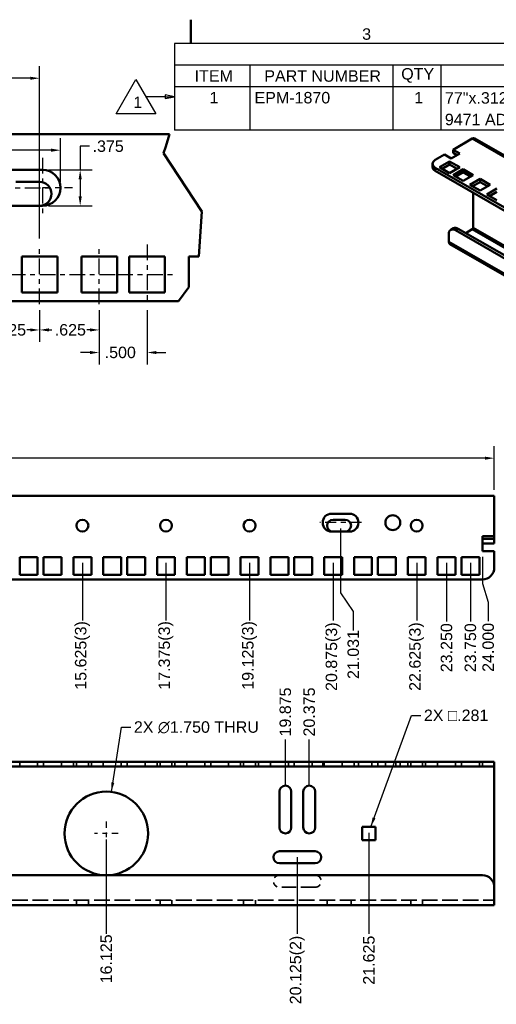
# Model space of a CAD drawing. Header units: inches. Extents: x 1 to 43, y 0.5 to 33.5.
# Tile 6 of 7: x 18.4 to 28.4, y 12.9 to 33.5. Entities that reach past the tile are written whole.
import ezdxf

# ---------------------------------------------------------------- set-up
doc = ezdxf.new("R2010")
doc.units = ezdxf.units.IN
doc.header["$LTSCALE"] = 2
doc.header["$MEASUREMENT"] = 0
doc.linetypes.add('CHAIN', pattern=[0.7087, 0.4724, -0.0591, 0.1181, -0.0591])
doc.linetypes.add('DASHED', pattern=[0.2067, 0.1654, -0.0413])
for name, color, linetype, lineweight in [('Border_0', 179, 'Continuous', 50), ('Border_2', 179, 'Continuous', 50), ('Break Lines(ANSI)', 179, 'Continuous', 50), ('Center Mark(ANSI)', 179, 'Continuous', 25), ('Centerline(ANSI)', 179, 'CHAIN', 25), ('Dimensions(ANSI)', 179, 'Continuous', 25), ('Hidden Edges(ANSI)', 179, 'DASHED', 35), ('Symbols(ANSI)', 179, 'Continuous', 25), ('Visible Edges(ANSI)', 179, 'Continuous', 50), ('Visible Tangent Edges(ANSI)', 179, 'Continuous', 50)]:
    doc.layers.add(name, color=color, linetype=linetype, lineweight=lineweight)
doc.styles.add('Border_1', font='arial.ttf')
doc.styles.add('Current-ANSI', font='arial.ttf')
doc.styles.add('DEFAULT-ANSI~0', font='arial.ttf')
doc.dimstyles.new('Copy of DEFAULT-ANSI', dxfattribs={"dimscale": 2, "dimtxt": 0.12, "dimasz": 0.098425, "dimexe": 0.125, "dimexo": 0.0625, "dimgap": 0.031496, "dimtad": 0, "dimtih": 1, "dimtoh": 1, "dimdec": 3, "dimrnd": 1e-08, "dimzin": 4, "dimdsep": 46, "dimtxsty": 'DEFAULT-ANSI~0', "dimcen": 0.09, "dimdle": 0.393701, "dimclrd": 250, "dimclre": 250, "dimclrt": 250, "dimadec": 0, "dimazin": 1, "dimtfac": 1, "dimtofl": 0, "dimtmove": 0, "dimatfit": 3, "dimfxl": 0, "dimtolj": 1, "dimtzin": 4, "dimlwd": 25, "dimlwe": 25, "dimarcsym": 0})
doc.dimstyles.new('Copy of DEFAULT-ANSI_Copy of DEFAULT-ANSI~0$7', dxfattribs={"dimscale": 2, "dimtxt": 0.12, "dimasz": 0.098425, "dimexe": 0.125, "dimexo": 0.0625, "dimgap": 0.031496, "dimtad": 0, "dimtih": 1, "dimtoh": 1, "dimdec": 3, "dimrnd": 1e-08, "dimzin": 4, "dimdsep": 46, "dimtxsty": 'DEFAULT-ANSI~0', "dimcen": 0.09, "dimdle": 0.393701, "dimclrd": 250, "dimclre": 250, "dimclrt": 250, "dimadec": 0, "dimazin": 1, "dimtfac": 1, "dimtofl": 0, "dimtmove": 0, "dimatfit": 3, "dimfxl": 0, "dimtolj": 1, "dimtzin": 4, "dimlwd": 25, "dimlwe": 25, "dimarcsym": 0})
doc.dimstyles.new('Copy of DEFAULT-ANSI_Current-ANSI$7', dxfattribs={"dimscale": 2, "dimtxt": 0.120079, "dimasz": 0.098425, "dimexe": 0.125, "dimexo": 0.0625, "dimgap": 0.031496, "dimtad": 0, "dimtih": 1, "dimtoh": 1, "dimdec": 3, "dimrnd": 1e-08, "dimzin": 4, "dimdsep": 46, "dimtxsty": 'Current-ANSI', "dimcen": 0.09, "dimdle": 0.393701, "dimclrd": 179, "dimclre": 250, "dimclrt": 179, "dimadec": 0, "dimazin": 1, "dimtfac": 0.999344, "dimtofl": 0, "dimtmove": 0, "dimatfit": 3, "dimfxl": 0, "dimtolj": 1, "dimtzin": 4, "dimlwd": 25, "dimlwe": 25, "dimarcsym": 0})

# ---------------------------------------------------------------- blocks, each defined once
blk = doc.blocks.new('Borders Default Border')
at = {"layer": 'Border_0', "color": 179, "flags": 128}
blk.add_lwpolyline([(11, 16.75), (11, 16.5)], dxfattribs=at)
at = {"layer": 'Border_2', "insert": (12.794, 16.538), "char_height": 0.12, "attachment_point": 7, "style": 'Border_1'}
blk.add_mtext('3', dxfattribs=at)
blk = doc.blocks.new('*D12')
at = {"layer": 'Defpoints', "color": 0, "linetype": 'Continuous'}
for p in [(17.584, 27.543), (18.834, 27.543), (18.834, 27.005)]:
    blk.add_point(p, dxfattribs=at)
at = {"layer": 'Dimensions(ANSI)', "color": 250, "linetype": 'Continuous', "lineweight": 25}
for p, q in [((17.584, 27.418), (17.584, 26.755)), ((18.834, 27.418), (18.834, 26.755)), ((17.781, 27.005), (17.835, 27.005)), ((18.637, 27.005), (18.57, 27.005))]:
    blk.add_line(p, q, dxfattribs=at)
at = {"layer": 'Dimensions(ANSI)', "color": 250, "linetype": 'Continuous'}
for points in [[(17.781, 27.038), (17.781, 26.973), (17.584, 27.005)], [(18.637, 27.038), (18.637, 26.973), (18.834, 27.005)]]:
    blk.add_solid(points, dxfattribs=at)
at = {"layer": 'Dimensions(ANSI)', "color": 250, "linetype": 'Continuous', "lineweight": 25, "insert": (17.898, 27.128), "char_height": 0.24, "attachment_point": 1, "style": 'DEFAULT-ANSI~0'}
blk.add_mtext('\\A1;.625', dxfattribs=at)
blk = doc.blocks.new('*D13')
at = {"layer": 'Defpoints', "color": 0, "linetype": 'Continuous'}
for p in [(18.834, 27.543), (20.084, 27.543), (18.834, 27.006)]:
    blk.add_point(p, dxfattribs=at)
at = {"layer": 'Dimensions(ANSI)', "color": 250, "linetype": 'Continuous', "lineweight": 25}
for p, q in [((18.834, 27.418), (18.834, 26.756)), ((20.084, 27.418), (20.084, 26.756)), ((19.031, 27.006), (19.089, 27.006)), ((19.887, 27.006), (19.823, 27.006))]:
    blk.add_line(p, q, dxfattribs=at)
at = {"layer": 'Dimensions(ANSI)', "color": 250, "linetype": 'Continuous'}
for points in [[(19.031, 27.039), (19.031, 26.973), (18.834, 27.006)], [(19.887, 27.039), (19.887, 26.973), (20.084, 27.006)]]:
    blk.add_solid(points, dxfattribs=at)
at = {"layer": 'Dimensions(ANSI)', "color": 250, "linetype": 'Continuous', "lineweight": 25, "insert": (19.152, 27.129), "char_height": 0.24, "attachment_point": 1, "style": 'DEFAULT-ANSI~0'}
blk.add_mtext('\\A1;.625', dxfattribs=at)
blk = doc.blocks.new('*D14')
at = {"layer": 'Defpoints', "color": 0, "linetype": 'Continuous'}
for p in [(20.084, 27.543), (21.084, 27.543), (21.084, 26.533)]:
    blk.add_point(p, dxfattribs=at)
at = {"layer": 'Dimensions(ANSI)', "color": 250, "linetype": 'Continuous', "lineweight": 25}
for p, q in [((20.084, 27.418), (20.084, 26.283)), ((21.084, 27.418), (21.084, 26.283)), ((19.887, 26.533), (19.69, 26.533)), ((21.281, 26.533), (21.478, 26.533))]:
    blk.add_line(p, q, dxfattribs=at)
at = {"layer": 'Dimensions(ANSI)', "color": 250, "linetype": 'Continuous'}
for points in [[(19.887, 26.566), (19.887, 26.5), (20.084, 26.533)], [(21.281, 26.566), (21.281, 26.5), (21.084, 26.533)]]:
    blk.add_solid(points, dxfattribs=at)
at = {"layer": 'Dimensions(ANSI)', "color": 250, "linetype": 'Continuous', "lineweight": 25, "insert": (20.197, 26.656), "char_height": 0.24, "attachment_point": 1, "style": 'DEFAULT-ANSI~0'}
blk.add_mtext('\\A1;.500', dxfattribs=at)
blk = doc.blocks.new('*D17')
at = {"layer": 'Defpoints', "color": 0, "linetype": 'Continuous'}
for p in [(15.334, 32.275), (15.334, 28.793), (18.834, 28.793)]:
    blk.add_point(p, dxfattribs=at)
at = {"layer": 'Dimensions(ANSI)', "color": 250, "linetype": 'Continuous', "lineweight": 25}
for p, q in [((15.334, 28.918), (15.334, 32.525)), ((18.834, 28.918), (18.834, 32.525)), ((15.531, 32.275), (16.26, 32.275)), ((18.637, 32.275), (17.908, 32.275))]:
    blk.add_line(p, q, dxfattribs=at)
at = {"layer": 'Dimensions(ANSI)', "color": 250, "linetype": 'Continuous'}
for points in [[(15.531, 32.307), (15.531, 32.242), (15.334, 32.275)], [(18.637, 32.307), (18.637, 32.242), (18.834, 32.275)]]:
    blk.add_solid(points, dxfattribs=at)
at = {"layer": 'Dimensions(ANSI)', "color": 250, "linetype": 'Continuous', "lineweight": 25, "insert": (17.084, 32.449), "char_height": 0.24, "attachment_point": 2, "style": 'DEFAULT-ANSI~0'}
blk.add_mtext('\\A1;1.750{\\PPATTERN\\PREPEATS}', dxfattribs=at)
blk = doc.blocks.new('*D28')
at = {"layer": 'Defpoints', "color": 0, "linetype": 'Continuous'}
for p in [(27.355, 22.253), (4.105, 21.784), (27.355, 20.903)]:
    blk.add_point(p, dxfattribs=at)
at = {"layer": 'Dimensions(ANSI)', "color": 250, "linetype": 'Continuous', "lineweight": 25}
blk.add_line((27.355, 22.128), (27.355, 20.903), dxfattribs=at)
at = {"layer": 'Dimensions(ANSI)', "color": 250, "linetype": 'Continuous', "lineweight": 25, "insert": (27.355, 19.841), "char_height": 0.24, "attachment_point": 4, "rotation": 90, "style": 'DEFAULT-ANSI~0'}
blk.add_mtext('\\A1;23.250', dxfattribs=at)
blk = doc.blocks.new('*D29')
at = {"layer": 'Defpoints', "color": 0, "linetype": 'Continuous'}
for p in [(27.855, 22.253), (4.105, 21.784), (27.855, 20.903)]:
    blk.add_point(p, dxfattribs=at)
at = {"layer": 'Dimensions(ANSI)', "color": 250, "linetype": 'Continuous', "lineweight": 25}
blk.add_line((27.855, 22.128), (27.855, 20.903), dxfattribs=at)
at = {"layer": 'Dimensions(ANSI)', "color": 250, "linetype": 'Continuous', "lineweight": 25, "insert": (27.855, 19.841), "char_height": 0.24, "attachment_point": 4, "rotation": 90, "style": 'DEFAULT-ANSI~0'}
blk.add_mtext('\\A1;23.750', dxfattribs=at)
blk = doc.blocks.new('*D31')
at = {"layer": 'Defpoints', "color": 0, "linetype": 'Continuous'}
for p in [(26.73, 22.253), (4.105, 21.784), (26.73, 20.926)]:
    blk.add_point(p, dxfattribs=at)
at = {"layer": 'Dimensions(ANSI)', "color": 250, "linetype": 'Continuous', "lineweight": 25}
blk.add_line((26.73, 22.128), (26.73, 20.926), dxfattribs=at)
at = {"layer": 'Dimensions(ANSI)', "color": 250, "linetype": 'Continuous', "lineweight": 25, "insert": (26.73, 19.45), "char_height": 0.24, "attachment_point": 4, "rotation": 90, "style": 'DEFAULT-ANSI~0'}
blk.add_mtext('\\A1;22.625{(3)}', dxfattribs=at)
blk = doc.blocks.new('*D39')
at = {"layer": 'Defpoints', "color": 0, "linetype": 'Continuous'}
for p in [(19.73, 22.253), (4.105, 21.784), (19.73, 20.925)]:
    blk.add_point(p, dxfattribs=at)
at = {"layer": 'Dimensions(ANSI)', "color": 250, "linetype": 'Continuous', "lineweight": 25}
blk.add_line((19.73, 22.128), (19.73, 20.925), dxfattribs=at)
at = {"layer": 'Dimensions(ANSI)', "color": 250, "linetype": 'Continuous', "lineweight": 25, "insert": (19.73, 19.475), "char_height": 0.24, "attachment_point": 4, "rotation": 90, "style": 'DEFAULT-ANSI~0'}
blk.add_mtext('\\A1;15.625{(3)\\P}', dxfattribs=at)
blk = doc.blocks.new('*D40')
at = {"layer": 'Defpoints', "color": 0, "linetype": 'Continuous'}
for p in [(21.48, 22.253), (4.105, 21.784), (21.48, 20.925)]:
    blk.add_point(p, dxfattribs=at)
at = {"layer": 'Dimensions(ANSI)', "color": 250, "linetype": 'Continuous', "lineweight": 25}
blk.add_line((21.48, 22.128), (21.48, 20.925), dxfattribs=at)
at = {"layer": 'Dimensions(ANSI)', "color": 250, "linetype": 'Continuous', "lineweight": 25, "insert": (21.48, 19.475), "char_height": 0.24, "attachment_point": 4, "rotation": 90, "style": 'DEFAULT-ANSI~0'}
blk.add_mtext('\\A1;17.375{(3)\\P}', dxfattribs=at)
blk = doc.blocks.new('*D41')
at = {"layer": 'Defpoints', "color": 0, "linetype": 'Continuous'}
for p in [(23.23, 22.253), (4.105, 21.784), (23.23, 20.925)]:
    blk.add_point(p, dxfattribs=at)
at = {"layer": 'Dimensions(ANSI)', "color": 250, "linetype": 'Continuous', "lineweight": 25}
blk.add_line((23.23, 22.128), (23.23, 20.925), dxfattribs=at)
at = {"layer": 'Dimensions(ANSI)', "color": 250, "linetype": 'Continuous', "lineweight": 25, "insert": (23.23, 19.475), "char_height": 0.24, "attachment_point": 4, "rotation": 90, "style": 'DEFAULT-ANSI~0'}
blk.add_mtext('\\A1;19.125{(3)\\P}', dxfattribs=at)
blk = doc.blocks.new('*D42')
at = {"layer": 'Defpoints', "color": 0, "linetype": 'Continuous'}
for p in [(24.98, 22.253), (4.105, 21.784), (24.98, 20.925)]:
    blk.add_point(p, dxfattribs=at)
at = {"layer": 'Dimensions(ANSI)', "color": 250, "linetype": 'Continuous', "lineweight": 25}
blk.add_line((24.98, 22.128), (24.98, 20.925), dxfattribs=at)
at = {"layer": 'Dimensions(ANSI)', "color": 250, "linetype": 'Continuous', "lineweight": 25, "insert": (24.98, 19.449), "char_height": 0.24, "attachment_point": 4, "rotation": 90, "style": 'DEFAULT-ANSI~0'}
blk.add_mtext('\\A1;20.875{(3)\\P}', dxfattribs=at)
blk = doc.blocks.new('*D45')
at = {"layer": 'Defpoints', "color": 0, "linetype": 'Continuous'}
for p in [(28.355, 24.322), (4.105, 23.534), (28.355, 23.534)]:
    blk.add_point(p, dxfattribs=at)
at = {"layer": 'Dimensions(ANSI)', "color": 250, "linetype": 'Continuous', "lineweight": 25}
for p, q in [((4.105, 23.659), (4.105, 24.572)), ((28.355, 23.659), (28.355, 24.572)), ((4.302, 24.322), (15.691, 24.322)), ((28.158, 24.322), (16.817, 24.322))]:
    blk.add_line(p, q, dxfattribs=at)
at = {"layer": 'Dimensions(ANSI)', "color": 250, "linetype": 'Continuous'}
for points in [[(4.302, 24.354), (4.302, 24.289), (4.105, 24.322)], [(28.158, 24.354), (28.158, 24.289), (28.355, 24.322)]]:
    blk.add_solid(points, dxfattribs=at)
at = {"layer": 'Dimensions(ANSI)', "color": 250, "linetype": 'Continuous', "lineweight": 25, "insert": (15.754, 24.444), "char_height": 0.24, "attachment_point": 1, "style": 'DEFAULT-ANSI~0'}
blk.add_mtext('\\A1;24.250', dxfattribs=at)
blk = doc.blocks.new('*D51')
at = {"layer": 'Defpoints', "color": 0, "linetype": 'Continuous'}
for p in [(4.105, 17.967), (20.23, 16.467), (20.23, 14.366)]:
    blk.add_point(p, dxfattribs=at)
at = {"layer": 'Dimensions(ANSI)', "color": 250, "linetype": 'Continuous', "lineweight": 25}
blk.add_line((20.23, 16.342), (20.23, 14.366), dxfattribs=at)
at = {"layer": 'Dimensions(ANSI)', "color": 250, "linetype": 'Continuous', "lineweight": 25, "insert": (20.23, 13.328), "char_height": 0.24, "attachment_point": 4, "rotation": 90, "style": 'DEFAULT-ANSI~0'}
blk.add_mtext('\\A1;16.125', dxfattribs=at)
blk = doc.blocks.new('*D52')
at = {"layer": 'Defpoints', "color": 0, "linetype": 'Continuous'}
for p in [(4.105, 17.967), (25.73, 16.607), (25.73, 14.366)]:
    blk.add_point(p, dxfattribs=at)
at = {"layer": 'Dimensions(ANSI)', "color": 250, "linetype": 'Continuous', "lineweight": 25}
blk.add_line((25.73, 16.482), (25.73, 14.366), dxfattribs=at)
at = {"layer": 'Dimensions(ANSI)', "color": 250, "linetype": 'Continuous', "lineweight": 25, "insert": (25.73, 13.301), "char_height": 0.24, "attachment_point": 4, "rotation": 90, "style": 'DEFAULT-ANSI~0'}
blk.add_mtext('\\A1;21.625', dxfattribs=at)
blk = doc.blocks.new('*D53')
at = {"layer": 'Defpoints', "color": 0, "linetype": 'Continuous'}
for p in [(4.105, 17.967), (24.23, 16.092), (24.23, 14.366)]:
    blk.add_point(p, dxfattribs=at)
at = {"layer": 'Dimensions(ANSI)', "color": 250, "linetype": 'Continuous', "lineweight": 25}
blk.add_line((24.23, 15.967), (24.23, 14.366), dxfattribs=at)
at = {"layer": 'Dimensions(ANSI)', "color": 250, "linetype": 'Continuous', "lineweight": 25, "insert": (24.23, 12.89), "char_height": 0.24, "attachment_point": 4, "rotation": 90, "style": 'DEFAULT-ANSI~0'}
blk.add_mtext('\\A1;20.125{(2)\\P}', dxfattribs=at)
blk = doc.blocks.new('*D58')
at = {"layer": 'Defpoints', "color": 0, "linetype": 'Continuous'}
for p in [(23.98, 18.433), (4.105, 17.967), (23.98, 17.342)]:
    blk.add_point(p, dxfattribs=at)
at = {"layer": 'Dimensions(ANSI)', "color": 250, "linetype": 'Continuous', "lineweight": 25}
blk.add_line((23.98, 17.467), (23.98, 18.433), dxfattribs=at)
at = {"layer": 'Dimensions(ANSI)', "color": 250, "linetype": 'Continuous', "lineweight": 25, "insert": (23.98, 18.496), "char_height": 0.24, "attachment_point": 4, "rotation": 90, "style": 'DEFAULT-ANSI~0'}
blk.add_mtext('\\A1;19.875', dxfattribs=at)
blk = doc.blocks.new('*D59')
at = {"layer": 'Defpoints', "color": 0, "linetype": 'Continuous'}
for p in [(24.48, 18.433), (4.105, 17.967), (24.48, 17.342)]:
    blk.add_point(p, dxfattribs=at)
at = {"layer": 'Dimensions(ANSI)', "color": 250, "linetype": 'Continuous', "lineweight": 25}
blk.add_line((24.48, 17.467), (24.48, 18.433), dxfattribs=at)
at = {"layer": 'Dimensions(ANSI)', "color": 250, "linetype": 'Continuous', "lineweight": 25, "insert": (24.48, 18.496), "char_height": 0.24, "attachment_point": 4, "rotation": 90, "style": 'DEFAULT-ANSI~0'}
blk.add_mtext('\\A1;20.375', dxfattribs=at)
blk = doc.blocks.new('*D78')
at = {"layer": 'Defpoints', "color": 0, "linetype": 'Continuous'}
for p in [(19.271, 30.768), (17.771, 29.981), (19.271, 29.981)]:
    blk.add_point(p, dxfattribs=at)
at = {"layer": 'Dimensions(ANSI)', "color": 250, "linetype": 'Continuous', "lineweight": 25}
for p, q in [((17.771, 30.106), (17.771, 31.018)), ((19.271, 30.106), (19.271, 31.018)), ((17.771, 30.768), (17.484, 30.768)), ((19.075, 30.768), (17.968, 30.768))]:
    blk.add_line(p, q, dxfattribs=at)
at = {"layer": 'Dimensions(ANSI)', "color": 250, "linetype": 'Continuous'}
for points in [[(17.968, 30.801), (17.968, 30.735), (17.771, 30.768)], [(19.075, 30.801), (19.075, 30.735), (19.271, 30.768)]]:
    blk.add_solid(points, dxfattribs=at)
at = {"layer": 'Dimensions(ANSI)', "color": 250, "linetype": 'Continuous', "lineweight": 25, "insert": (16.815, 30.891), "char_height": 0.24, "attachment_point": 1, "style": 'DEFAULT-ANSI~0'}
blk.add_mtext('\\A1;.750', dxfattribs=at)
blk = doc.blocks.new('*D79')
at = {"layer": 'Defpoints', "color": 0, "linetype": 'Continuous'}
for p in [(18.896, 30.356), (18.896, 29.606), (19.684, 29.606)]:
    blk.add_point(p, dxfattribs=at)
at = {"layer": 'Dimensions(ANSI)', "color": 250, "linetype": 'Continuous', "lineweight": 25}
for p, q in [((19.881, 30.851), (19.684, 30.851)), ((19.684, 30.851), (19.684, 30.356)), ((19.021, 30.356), (19.934, 30.356)), ((19.684, 30.159), (19.684, 29.803)), ((19.021, 29.606), (19.934, 29.606))]:
    blk.add_line(p, q, dxfattribs=at)
at = {"layer": 'Dimensions(ANSI)', "color": 250, "linetype": 'Continuous'}
for points in [[(19.651, 30.159), (19.717, 30.159), (19.684, 30.356)], [(19.651, 29.803), (19.717, 29.803), (19.684, 29.606)]]:
    blk.add_solid(points, dxfattribs=at)
at = {"layer": 'Dimensions(ANSI)', "color": 250, "linetype": 'Continuous', "lineweight": 25, "insert": (19.944, 30.973), "char_height": 0.24, "attachment_point": 1, "style": 'DEFAULT-ANSI~0'}
blk.add_mtext('\\A1;.375', dxfattribs=at)
blk = doc.blocks.new('*D81')
at = {"layer": 'Defpoints', "color": 0, "linetype": 'Continuous'}
for p in [(25.136, 22.972), (4.105, 21.784), (25.403, 20.716)]:
    blk.add_point(p, dxfattribs=at)
at = {"layer": 'Dimensions(ANSI)', "color": 250, "linetype": 'Continuous', "lineweight": 25}
for p, q in [((25.136, 22.847), (25.136, 21.504)), ((25.136, 21.504), (25.403, 21.11)), ((25.403, 21.11), (25.403, 20.716))]:
    blk.add_line(p, q, dxfattribs=at)
at = {"layer": 'Dimensions(ANSI)', "color": 250, "linetype": 'Continuous', "lineweight": 25, "insert": (25.403, 19.699), "char_height": 0.24, "attachment_point": 4, "rotation": 90, "style": 'DEFAULT-ANSI~0'}
blk.add_mtext('\\A1;21.031', dxfattribs=at)
blk = doc.blocks.new('Bill of Material')
at = {"layer": 'Symbols(ANSI)'}
for p, q in [((21.25, 16.5), (10.83, 16.5)), ((10.83, 16.5), (10.83, 16.274)), ((21.25, 16.5), (21.25, 16.274)), ((21.25, 16.274), (10.83, 16.274)), ((10.83, 16.274), (10.83, 16.047)), ((11.617, 16.274), (11.617, 16.047)), ((13.117, 16.274), (13.117, 16.047)), ((13.617, 16.274), (13.617, 16.047)), ((19.617, 16.274), (19.617, 16.047)), ((20.75, 16.274), (20.75, 16.047)), ((21.25, 16.274), (21.25, 16.047)), ((21.25, 16.047), (10.83, 16.047)), ((10.83, 16.047), (10.83, 15.595)), ((11.617, 16.047), (11.617, 15.595)), ((13.117, 16.047), (13.117, 15.595)), ((13.617, 16.047), (13.617, 15.595)), ((19.617, 16.047), (19.617, 15.595)), ((20.75, 16.047), (20.75, 15.595)), ((21.25, 16.047), (21.25, 15.595)), ((21.25, 15.595), (10.83, 15.595))]:
    blk.add_line(p, q, dxfattribs=at)
at = {"layer": 'Symbols(ANSI)', "attachment_point": 7, "style": 'Border_1'}
for s, insert, char_height in [('Bill of Material', (15.526, 16.324), 0.12008), ('ITEM', (11.04, 16.101), 0.1201), ('PART NUMBER', (11.77, 16.099), 0.12008), ('QTY', (13.203, 16.09), 0.1201), ('DESCRIPTION', (16.058, 16.097), 0.12008), ('FILE NAME', (19.755, 16.101), 0.1201), ('REV', (20.841, 16.101), 0.1201), ('1', (11.196, 15.874), 0.12), ('EPM-1870', (11.667, 15.872), 0.1201), ('1', (13.34, 15.874), 0.12), ('77"x.312"x.007" POLYCARBONATE RU MARKER, 1-45, WHITE ON BLACK, ', (13.661, 15.849), 0.12008), ('-', (20.161, 15.945), 0.12), ('-', (20.978, 15.945), 0.12), ('9471 ADHESIVE, 3 STRIPS/SET', (13.66, 15.623), 0.12008)]:
    blk.add_mtext(s, dxfattribs=dict(at, insert=insert, char_height=char_height))
blk = doc.blocks.new('*D90')
at = {"layer": 'Defpoints', "color": 0, "linetype": 'Continuous'}
for p in [(28.105, 22.378), (4.105, 21.784), (28.228, 20.911)]:
    blk.add_point(p, dxfattribs=at)
at = {"layer": 'Dimensions(ANSI)', "color": 250, "linetype": 'Continuous', "lineweight": 25}
for p, q in [((28.105, 22.253), (28.105, 21.698)), ((28.105, 21.698), (28.228, 21.304)), ((28.228, 21.304), (28.228, 20.911))]:
    blk.add_line(p, q, dxfattribs=at)
at = {"layer": 'Dimensions(ANSI)', "color": 250, "linetype": 'Continuous', "lineweight": 25, "insert": (28.228, 19.848), "char_height": 0.24, "attachment_point": 4, "rotation": 90, "style": 'DEFAULT-ANSI~0'}
blk.add_mtext('\\A1;24.000', dxfattribs=at)
blk = doc.blocks.new('Revision Tag1')
at = {"layer": 'Symbols(ANSI)'}
for p, q in [((10.219, 15.765), (10.426, 16.123)), ((10.426, 16.123), (10.633, 15.765)), ((10.633, 15.765), (10.219, 15.765))]:
    blk.add_line(p, q, dxfattribs=at)
at = {"layer": 'Symbols(ANSI)', "color": 179, "linetype": 'Continuous', "lineweight": 25}
for p, q in [((10.731, 15.944), (10.529, 15.944)), ((10.732, 15.944), (10.731, 15.944)), ((10.831, 15.944), (10.732, 15.964)), ((10.732, 15.964), (10.732, 15.925)), ((10.732, 15.944), (10.831, 15.944)), ((10.732, 15.925), (10.831, 15.944))]:
    blk.add_line(p, q, dxfattribs=at)
at = {"layer": 'Symbols(ANSI)', "color": 179, "linetype": 'Continuous', "lineweight": 25, "flags": 128}
blk.add_lwpolyline([(10.732, 15.925), (10.831, 15.944)], dxfattribs=at)
at = {"layer": 'Symbols(ANSI)', "color": 179}
blk.add_solid([(10.732, 15.925), (10.831, 15.944), (10.732, 15.964), (10.732, 15.925)], dxfattribs=at)
at = {"layer": 'Symbols(ANSI)', "color": 179, "insert": (10.398, 15.825), "char_height": 0.12, "attachment_point": 7, "style": 'Border_1'}
blk.add_mtext('1', dxfattribs=at)

msp = doc.modelspace()

# ---------------------------------------------------------------- linework, layer by layer
at = {"layer": 'Break Lines(ANSI)'}
for p, q in [((21.4739, 30.8458), (21.5536, 31.1058)), ((21.4739, 30.8458), (21.4302, 30.7031)), ((21.4302, 30.7031), (22.233, 29.4823)), ((22.233, 29.4823), (22.1651, 28.5428)), ((21.959, 27.8983), (21.7424, 27.6058))]:
    msp.add_line(p, q, dxfattribs=at)
at = {"layer": 'Center Mark(ANSI)', "linetype": 'CHAIN', "ltscale": 0.347322}
msp.add_line((18.8965, 30.6062), (18.8965, 29.3554), dxfattribs=at)
at = {"layer": 'Center Mark(ANSI)', "linetype": 'CHAIN', "ltscale": 0.173611}
msp.add_line((19.5219, 29.9808), (18.8965, 29.9808), dxfattribs=at)
at = {"layer": 'Center Mark(ANSI)', "linetype": 'CHAIN', "ltscale": 0.138781}
for p, q in [((20.2302, 16.7169), (20.2302, 16.2169)), ((20.4802, 16.4669), (19.9802, 16.4669))]:
    msp.add_line(p, q, dxfattribs=at)
at = {"layer": 'Centerline(ANSI)', "linetype": 'CHAIN', "ltscale": 0.347103}
for p, q in [((17.8965, 29.9808), (19.1465, 29.9808)), ((18.834, 27.5428), (18.834, 28.7928)), ((20.084, 27.5428), (20.084, 28.7928)), ((21.084, 28.7928), (21.084, 27.5428)), ((18.209, 28.1678), (19.459, 28.1678)), ((19.459, 28.1678), (20.709, 28.1678)), ((20.459, 28.1678), (21.709, 28.1678))]:
    msp.add_line(p, q, dxfattribs=at)
at = {"layer": 'Centerline(ANSI)', "linetype": 'CHAIN', "ltscale": 0.242942}
msp.add_line((25.5739, 22.9717), (24.6989, 22.9717), dxfattribs=at)
at = {"layer": 'Hidden Edges(ANSI)', "ltscale": 0.095135}
for p, q in [((18.4177, 17.9669), (18.4177, 17.8669)), ((18.7927, 17.9669), (18.7927, 17.8669)), ((18.9177, 17.9669), (18.9177, 17.8669)), ((19.2927, 17.9669), (19.2927, 17.8669)), ((19.5427, 17.9669), (19.5427, 17.8669)), ((19.6052, 17.8669), (19.6052, 17.9669)), ((19.8552, 17.8669), (19.8552, 17.9669)), ((19.9177, 17.9669), (19.9177, 17.8669)), ((20.1677, 17.9669), (20.1677, 17.8669)), ((20.5427, 17.9669), (20.5427, 17.8669)), ((20.6677, 17.9669), (20.6677, 17.8669)), ((21.0427, 17.9669), (21.0427, 17.8669)), ((21.2927, 17.9669), (21.2927, 17.8669)), ((21.3552, 17.8669), (21.3552, 17.9669)), ((21.6052, 17.8669), (21.6052, 17.9669)), ((21.6677, 17.9669), (21.6677, 17.8669)), ((21.9177, 17.9669), (21.9177, 17.8669)), ((22.2927, 17.9669), (22.2927, 17.8669)), ((22.4177, 17.9669), (22.4177, 17.8669)), ((22.7927, 17.9669), (22.7927, 17.8669)), ((23.0427, 17.9669), (23.0427, 17.8669)), ((23.1052, 17.8669), (23.1052, 17.9669)), ((23.3552, 17.8669), (23.3552, 17.9669)), ((23.4177, 17.9669), (23.4177, 17.8669)), ((23.6677, 17.9669), (23.6677, 17.8669)), ((24.0427, 17.9669), (24.0427, 17.8669)), ((24.1677, 17.9669), (24.1677, 17.8669)), ((24.5427, 17.9669), (24.5427, 17.8669)), ((24.7614, 17.9669), (24.7614, 17.8669)), ((24.7927, 17.9669), (24.7927, 17.8669)), ((25.1677, 17.9669), (25.1677, 17.8669)), ((25.4177, 17.9669), (25.4177, 17.8669)), ((25.5114, 17.9669), (25.5114, 17.8669)), ((25.7927, 17.9669), (25.7927, 17.8669)), ((25.9177, 17.9669), (25.9177, 17.8669)), ((26.0739, 17.8669), (26.0739, 17.9669)), ((26.2927, 17.9669), (26.2927, 17.8669)), ((26.3864, 17.8669), (26.3864, 17.9669)), ((26.5427, 17.9669), (26.5427, 17.8669)), ((26.6052, 17.8669), (26.6052, 17.9669)), ((26.8552, 17.8669), (26.8552, 17.9669)), ((26.9177, 17.9669), (26.9177, 17.8669)), ((27.1677, 17.9669), (27.1677, 17.8669)), ((27.5427, 17.9669), (27.5427, 17.8669)), ((27.6677, 17.9669), (27.6677, 17.8669)), ((28.0427, 17.9669), (28.0427, 17.8669)), ((28.1052, 17.9669), (28.1052, 17.8669)), ((19.6052, 14.9669), (19.6052, 15.0669)), ((19.8552, 14.9669), (19.8552, 15.0669)), ((21.3552, 14.9669), (21.3552, 15.0669)), ((21.6052, 14.9669), (21.6052, 15.0669)), ((23.1052, 14.9669), (23.1052, 15.0669)), ((23.3552, 14.9669), (23.3552, 15.0669)), ((24.8552, 14.9669), (24.8552, 15.0669)), ((25.3552, 14.9669), (25.3552, 15.0669)), ((26.6052, 14.9669), (26.6052, 15.0669)), ((26.8552, 14.9669), (26.8552, 15.0669))]:
    msp.add_line(p, q, dxfattribs=at)
at = {"layer": 'Hidden Edges(ANSI)', "ltscale": 0.907112}
msp.add_line((24.6052, 15.3419), (23.8552, 15.3419), dxfattribs=at)
at = {"layer": 'Hidden Edges(ANSI)', "ltscale": 0.994235}
msp.add_line((4.1052, 15.0669), (28.3552, 15.0669), dxfattribs=at)
at = {"layer": 'Hidden Edges(ANSI)', "ltscale": 0.373886}
for centre, start, end in [((23.8552, 15.4669), 90, 270), ((24.6052, 15.4669), 270, 90)]:
    msp.add_arc(centre, 0.125, start, end, dxfattribs=at)
at = {"layer": 'Visible Edges(ANSI)'}
for p, q in [((12.084, 31.1058), (21.5536, 31.1058)), ((27.8945, 31.0105), (27.4906, 30.7779)), ((27.9464, 31.0156), (41.6643, 23.116)), ((27.4906, 30.7779), (27.6321, 30.6965)), ((27.4906, 30.7125), (27.4906, 30.7779)), ((27.5753, 30.6638), (27.4906, 30.7125)), ((27.3139, 30.6761), (27.1195, 30.5642)), ((27.2078, 30.4114), (27.4199, 30.5336)), ((27.4553, 30.5947), (27.3139, 30.6761)), ((27.4199, 30.5336), (27.6321, 30.4114)), ((27.4199, 30.5336), (27.4199, 30.4682)), ((27.6321, 30.6965), (27.4553, 30.5947)), ((18.1465, 30.3558), (18.8965, 30.3558)), ((27.061, 30.4828), (27.061, 30.4174)), ((27.1195, 30.4013), (40.5546, 22.6646)), ((27.1195, 30.3359), (40.5546, 22.5992)), ((27.4199, 30.2893), (27.2078, 30.4114)), ((27.4199, 30.4682), (27.2646, 30.3787)), ((27.5753, 30.3787), (27.4199, 30.4682)), ((27.6321, 30.4114), (27.4199, 30.2893)), ((27.4906, 30.2486), (27.7028, 30.3707)), ((27.7028, 30.3053), (27.5474, 30.2159)), ((27.7028, 30.3707), (27.9149, 30.2486)), ((27.7028, 30.3707), (27.7028, 30.3053)), ((27.8581, 30.2159), (27.7028, 30.3053)), ((18.334, 30.1058), (18.834, 30.1058)), ((27.7028, 30.1264), (27.4906, 30.2486)), ((27.9149, 30.2486), (27.7028, 30.1264)), ((27.8442, 30.045), (28.0563, 30.1671)), ((28.0563, 30.1017), (27.901, 30.0123)), ((28.0563, 30.1671), (28.2685, 30.045)), ((28.0563, 30.1671), (28.0563, 30.1017)), ((28.2117, 30.0123), (28.0563, 30.1017)), ((28.0563, 29.9228), (27.8442, 30.045)), ((27.9115, 30.0062), (27.9115, 30.0183)), ((28.2685, 30.045), (28.0563, 29.9228)), ((28.1977, 29.8414), (28.4099, 29.9635)), ((28.4099, 29.8981), (28.2545, 29.8087)), ((27.9115, 29.1432), (27.9115, 29.8799)), ((28.4099, 29.7192), (28.1977, 29.8414)), ((18.8965, 29.6058), (18.1465, 29.6058)), ((27.444, 29.1021), (27.5006, 29.1347)), ((40.9788, 21.3556), (27.5438, 29.0923)), ((41.0354, 21.3882), (27.6004, 29.1249)), ((27.7571, 29.0346), (27.8945, 29.1138)), ((27.4024, 29.0102), (27.4024, 28.85)), ((41.1419, 20.9026), (27.424, 28.8022)), ((18.459, 28.5428), (19.209, 28.5428)), ((18.459, 27.7928), (18.459, 28.5428)), ((19.209, 28.5428), (19.209, 27.7928)), ((19.709, 28.5428), (20.459, 28.5428)), ((19.709, 27.7928), (19.709, 28.5428)), ((20.459, 28.5428), (20.459, 27.7928)), ((20.709, 28.5428), (21.459, 28.5428)), ((20.709, 27.7928), (20.709, 28.5428)), ((21.459, 28.5428), (21.459, 27.7928)), ((21.959, 27.8983), (21.959, 28.5428)), ((21.959, 28.5428), (22.1651, 28.5428)), ((19.209, 27.7928), (18.459, 27.7928)), ((20.459, 27.7928), (19.709, 27.7928)), ((21.459, 27.7928), (20.709, 27.7928)), ((12.584, 27.6058), (21.7424, 27.6058)), ((4.1052, 23.5342), (28.3552, 23.5342)), ((28.3552, 23.4042), (28.3552, 23.5342)), ((28.3552, 22.6902), (28.3552, 23.4042)), ((24.9489, 23.1592), (25.3239, 23.1592)), ((24.9802, 23.0342), (25.2302, 23.0342)), ((25.3239, 22.7842), (24.9489, 22.7842)), ((28.1052, 22.6902), (28.3552, 22.6902)), ((28.1052, 22.3777), (28.1052, 22.6902)), ((28.3552, 22.6902), (28.3552, 22.6642)), ((28.1052, 22.6342), (28.3552, 22.6342)), ((28.3552, 22.5342), (28.1052, 22.5342)), ((28.3552, 22.6642), (28.3552, 22.6342)), ((28.3552, 22.5342), (28.3552, 22.6342)), ((28.3552, 22.3777), (28.1052, 22.3777)), ((28.3552, 22.0342), (28.3552, 22.3777)), ((18.4177, 22.2527), (18.7927, 22.2527)), ((18.4177, 21.8777), (18.4177, 22.2527)), ((18.7927, 22.2527), (18.7927, 21.8777)), ((18.9177, 22.2527), (19.2927, 22.2527)), ((18.9177, 21.8777), (18.9177, 22.2527)), ((19.2927, 22.2527), (19.2927, 21.8777)), ((19.5427, 22.2527), (19.9177, 22.2527)), ((19.5427, 21.8777), (19.5427, 22.2527)), ((19.9177, 22.2527), (19.9177, 21.8777)), ((20.1677, 22.2527), (20.5427, 22.2527)), ((20.1677, 21.8777), (20.1677, 22.2527)), ((20.5427, 22.2527), (20.5427, 21.8777)), ((20.6677, 22.2527), (21.0427, 22.2527)), ((20.6677, 21.8777), (20.6677, 22.2527)), ((21.0427, 22.2527), (21.0427, 21.8777)), ((21.2927, 22.2527), (21.6677, 22.2527)), ((21.2927, 21.8777), (21.2927, 22.2527)), ((21.6677, 22.2527), (21.6677, 21.8777)), ((21.9177, 22.2527), (22.2927, 22.2527)), ((21.9177, 21.8777), (21.9177, 22.2527)), ((22.2927, 22.2527), (22.2927, 21.8777)), ((22.4177, 22.2527), (22.7927, 22.2527)), ((22.4177, 21.8777), (22.4177, 22.2527)), ((22.7927, 22.2527), (22.7927, 21.8777)), ((23.0427, 22.2527), (23.4177, 22.2527)), ((23.0427, 21.8777), (23.0427, 22.2527)), ((23.4177, 22.2527), (23.4177, 21.8777)), ((23.6677, 22.2527), (24.0427, 22.2527)), ((23.6677, 21.8777), (23.6677, 22.2527)), ((24.0427, 22.2527), (24.0427, 21.8777)), ((24.1677, 22.2527), (24.5427, 22.2527)), ((24.1677, 21.8777), (24.1677, 22.2527)), ((24.5427, 22.2527), (24.5427, 21.8777)), ((24.7927, 22.2527), (25.1677, 22.2527)), ((24.7927, 21.8777), (24.7927, 22.2527)), ((25.1677, 22.2527), (25.1677, 21.8777)), ((25.4177, 22.2527), (25.7927, 22.2527)), ((25.4177, 21.8777), (25.4177, 22.2527)), ((25.7927, 22.2527), (25.7927, 21.8777)), ((25.9177, 22.2527), (26.2927, 22.2527)), ((25.9177, 21.8777), (25.9177, 22.2527)), ((26.2927, 22.2527), (26.2927, 21.8777)), ((26.5427, 22.2527), (26.9177, 22.2527)), ((26.5427, 21.8777), (26.5427, 22.2527)), ((26.9177, 22.2527), (26.9177, 21.8777)), ((27.1677, 22.2527), (27.5427, 22.2527)), ((27.1677, 21.8777), (27.1677, 22.2527)), ((27.5427, 22.2527), (27.5427, 21.8777)), ((27.6677, 22.2527), (28.0427, 22.2527)), ((27.6677, 21.8777), (27.6677, 22.2527)), ((28.0427, 22.2527), (28.0427, 21.8777)), ((18.7927, 21.8777), (18.4177, 21.8777)), ((19.2927, 21.8777), (18.9177, 21.8777)), ((19.9177, 21.8777), (19.5427, 21.8777)), ((20.5427, 21.8777), (20.1677, 21.8777)), ((21.0427, 21.8777), (20.6677, 21.8777)), ((21.6677, 21.8777), (21.2927, 21.8777)), ((22.2927, 21.8777), (21.9177, 21.8777)), ((22.7927, 21.8777), (22.4177, 21.8777)), ((23.4177, 21.8777), (23.0427, 21.8777)), ((24.0427, 21.8777), (23.6677, 21.8777)), ((24.5427, 21.8777), (24.1677, 21.8777)), ((25.1677, 21.8777), (24.7927, 21.8777)), ((25.7927, 21.8777), (25.4177, 21.8777)), ((26.2927, 21.8777), (25.9177, 21.8777)), ((26.9177, 21.8777), (26.5427, 21.8777)), ((27.5427, 21.8777), (27.1677, 21.8777)), ((28.0427, 21.8777), (27.6677, 21.8777)), ((4.3552, 21.7842), (28.1052, 21.7842)), ((4.3552, 17.9669), (28.1052, 17.9669)), ((28.1052, 17.9669), (28.3552, 17.9669)), ((28.3552, 17.8669), (28.3552, 17.9669)), ((4.3552, 17.8669), (28.1052, 17.8669)), ((28.3552, 17.8669), (28.1052, 17.8669)), ((28.3552, 17.8369), (28.3552, 17.8669)), ((28.3552, 17.8369), (28.3552, 15.3419)), ((23.8552, 16.5919), (23.8552, 17.3419)), ((24.1052, 17.3419), (24.1052, 16.5919)), ((24.3552, 16.5919), (24.3552, 17.3419)), ((24.6052, 17.3419), (24.6052, 16.5919)), ((25.5897, 16.3264), (25.5897, 16.6074)), ((25.5897, 16.6074), (25.8707, 16.6074)), ((25.8707, 16.6074), (25.8707, 16.3264)), ((25.8707, 16.3264), (25.5897, 16.3264)), ((23.8552, 16.0919), (24.6052, 16.0919)), ((24.6052, 15.8419), (23.8552, 15.8419)), ((28.1052, 15.5919), (4.3552, 15.5919)), ((28.3552, 15.0969), (28.3552, 15.3419)), ((28.3552, 15.0969), (28.3552, 14.9669)), ((28.3552, 14.9669), (4.1052, 14.9669))]:
    msp.add_line(p, q, dxfattribs=at)
for centre, radius in [((26.2302, 22.9717), 0.1562), ((19.7302, 22.9092), 0.125), ((21.4802, 22.9092), 0.125), ((23.2302, 22.9092), 0.125), ((26.7302, 22.9092), 0.125), ((20.2302, 16.4669), 0.875)]:
    msp.add_circle(centre, radius, dxfattribs=at)
for centre, radius, start, end in [((18.8965, 29.9808), 0.375, 270, 90), ((18.834, 29.8558), 0.25, 270, 90), ((24.9489, 22.9717), 0.1875, 90, 270), ((25.3239, 22.9717), 0.1875, 270, 90), ((24.9802, 22.9092), 0.125, 90, 270), ((25.2302, 22.9092), 0.125, 270, 90), ((28.1052, 22.0342), 0.25, 270, 0), ((23.9802, 17.3419), 0.125, 0, 180), ((24.4802, 17.3419), 0.125, 0, 180), ((23.9802, 16.5919), 0.125, 180, 0), ((24.4802, 16.5919), 0.125, 180, 0), ((23.8552, 15.9669), 0.125, 90, 270), ((24.6052, 15.9669), 0.125, 270, 90), ((28.1052, 15.3419), 0.25, 0, 90)]:
    msp.add_arc(centre, radius, start, end, dxfattribs=at)
for centre, major_axis, ratio, start_param, end_param in [((27.8945, 30.9255), (0.0519, 0.0901), 0.5780931, 0, 0.7834645), ((27.261, 30.4828), (-0.2, 0), 0.5758617, 5.4977871, 7.0685835), ((27.261, 30.4174), (-0.2, 0), 0.5758617, 0, 0.7853982), ((27.5438, 28.9288), (-0.0998, 0.1733), 0.5780931, 5.4997209, 7.0705172), ((27.6004, 28.9614), (-0.0998, 0.1733), 0.5780931, 5.4997209, 6.2831853), ((27.8945, 29.1334), (-0.012, -0.0208), 0.5780931, 0.7834645, 2.3542608), ((27.4759, 28.8923), (-0.0519, -0.0901), 0.5780931, 5.4958534, 6.2831853)]:
    msp.add_ellipse(centre, major_axis=major_axis, ratio=ratio, start_param=start_param, end_param=end_param, dxfattribs=at)
at = {"layer": 'Visible Tangent Edges(ANSI)'}
for p, q in [((41.6124, 23.1109), (27.8945, 31.0105)), ((27.1195, 30.3359), (27.1195, 30.4013)), ((27.5438, 29.0923), (27.6004, 29.1249)), ((41.6124, 21.2142), (27.8945, 29.1138)), ((27.9115, 29.1432), (41.6294, 21.2436)), ((27.4024, 28.85), (41.1203, 20.9504))]:
    msp.add_line(p, q, dxfattribs=at)

# ---------------------------------------------------------------- block references
at = {"xscale": 2, "yscale": 2, "zscale": 2}
msp.add_blockref('Borders Default Border', (0, 0), dxfattribs=at)
at = {"layer": 'Symbols(ANSI)', "xscale": 2, "yscale": 2, "zscale": 2}
for name in ['Bill of Material', 'Revision Tag1']:
    msp.add_blockref(name, (0, 0), dxfattribs=at)

# ---------------------------------------------------------------- texts
at = {"layer": 'Symbols(ANSI)', "color": 179, "insert": (26.8805, 19.0587), "char_height": 0.240157, "width": 1.529507, "attachment_point": 1, "style": 'Current-ANSI'}
msp.add_mtext('{2X \\fAIGDT|b0|i0;\\H0.2402;o\\fArial|b0|i0;\\H0.2402;.281 }', dxfattribs=at)
at = {"layer": 'Symbols(ANSI)', "color": 250, "insert": (20.8085, 18.8142), "char_height": 0.240157, "width": 2.663583, "attachment_point": 1, "line_spacing_factor": 0.53375, "style": 'DEFAULT-ANSI~0'}
msp.add_mtext('{2X \\fAIGDT|b0|i0;\\H0.2402;n\\fArial|b0|i0;\\H0.2402;1.750 THRU}', dxfattribs=at)

# ---------------------------------------------------------------- dimensions: what is measured, and where the dimension line sits
at = {"layer": 'Dimensions(ANSI)', "color": 250, "linetype": 'Continuous', "lineweight": 25}
dim = msp.add_linear_dim(base=(15.334, 32.2746), p1=(18.834, 28.7928), p2=(15.334, 28.7928), text='<>{\\PPATTERN\\PREPEATS}', dimstyle='Copy of DEFAULT-ANSI', override={"dimtih": 0, "dimtoh": 0, "dimdec": 3, "dimlfac": 0.5, "dimtp": 0, "dimtm": 0, "dimtdec": 2, "dimatfit": 1, "dimtvp": -0.333333}, dxfattribs=at)
dim.commit()
dim.dimension.update_dxf_attribs({"geometry": '*D17', "text_midpoint": (17.084, 32.2746), "dimtype": 160})
for base, p1, p2, angle, override, picture, middle in [((19.2715, 30.7682), (17.7715, 29.9808), (19.2715, 29.9808), 180, {"dimtih": 0, "dimtoh": 0, "dimdec": 3, "dimlfac": 0.5, "dimtp": 0, "dimtm": 0, "dimtdec": 2, "dimatfit": 2}, '*D78', (17.1184, 30.7682)), ((19.6839, 29.6058), (18.8965, 30.3558), (18.8965, 29.6058), 270, {"dimtih": 1, "dimtoh": 1, "dimdec": 3, "dimlfac": 0.5, "dimtp": 0, "dimtm": 0, "dimtdec": 2, "dimtmove": 1, "dimatfit": 2}, '*D79', (19.6991, 30.8509)), ((28.3552, 24.3216), (4.1052, 23.5342), (28.3552, 23.5342), 180, {"dimtih": 0, "dimtoh": 0, "dimdec": 3, "dimtp": 0, "dimtm": 0, "dimtdec": 2, "dimatfit": 1}, '*D45', (16.2539, 24.3216))]:
    dim = msp.add_linear_dim(base=base, p1=p1, p2=p2, angle=angle, dimstyle='Copy of DEFAULT-ANSI', override=override, dxfattribs=at)
    dim.commit()
    dim.dimension.update_dxf_attribs({"geometry": picture, "text_midpoint": middle, "dimtype": 160})
for base, p1, p2, picture, middle in [((18.834, 27.0054), (17.584, 27.5428), (18.834, 27.5428), '*D12', (18.2025, 27.0054)), ((18.834, 27.0062), (20.084, 27.5428), (18.834, 27.5428), '*D13', (19.4559, 27.0062)), ((21.084, 26.533), (20.084, 27.5428), (21.084, 27.5428), '*D14', (20.5005, 26.533))]:
    dim = msp.add_linear_dim(base=base, p1=p1, p2=p2, dimstyle='Copy of DEFAULT-ANSI', override={"dimtih": 0, "dimtoh": 0, "dimdec": 3, "dimlfac": 0.5, "dimtp": 0, "dimtm": 0, "dimtdec": 2, "dimatfit": 1}, dxfattribs=at)
    dim.commit()
    dim.dimension.update_dxf_attribs({"geometry": picture, "text_midpoint": middle, "dimtype": 160})
for feature_location, offset, origin, picture, middle in [((25.1364, 22.9717), (0.2666, -2.2554), (4.1052, 21.7842), '*D81', (25.403, 20.1762)), ((28.1052, 22.3777), (0.1225, -1.4669), (4.1052, 21.7842), '*D90', (28.2277, 20.3479)), ((27.3552, 22.2527), (0, -1.3494), (4.1052, 21.7842), '*D28', (27.3552, 20.3404)), ((27.8552, 22.2527), (0, -1.3494), (4.1052, 21.7842), '*D29', (27.8552, 20.3404)), ((23.9802, 17.3419), (0, 1.0912), (4.1052, 17.9669), '*D58', (23.9802, 18.9839)), ((24.4802, 17.3419), (0, 1.0912), (4.1052, 17.9669), '*D59', (24.4802, 18.9972)), ((20.2302, 16.4669), (0, -2.1009), (4.1052, 17.9669), '*D51', (20.2302, 13.8153)), ((25.7302, 16.6074), (0, -2.2414), (4.1052, 17.9669), '*D52', (25.7302, 13.8019))]:
    dim = msp.add_ordinate_dim(feature_location=feature_location, offset=offset, dtype=1, origin=origin, dimstyle='Copy of DEFAULT-ANSI', override={"dimtad": 0, "dimdec": 3, "dimtp": 0, "dimtm": 0, "dimtdec": 2}, dxfattribs=at)
    dim.commit()
    dim.dimension.update_dxf_attribs({"geometry": picture, "text_midpoint": middle})
for feature_location, offset, origin, text, picture, middle in [((26.7302, 22.2527), (0, -1.3267), (4.1052, 21.7842), '<>{(3)}', '*D31', (26.7302, 20.1563)), ((19.7302, 22.2527), (0, -1.3278), (4.1052, 21.7842), '<>{(3)\\P}', '*D39', (19.7302, 20.1685)), ((21.4802, 22.2527), (0, -1.3278), (4.1052, 21.7842), '<>{(3)\\P}', '*D40', (21.4802, 20.1685)), ((23.2302, 22.2527), (0, -1.3278), (4.1052, 21.7842), '<>{(3)\\P}', '*D41', (23.2302, 20.1685)), ((24.9802, 22.2527), (0, -1.3278), (4.1052, 21.7842), '<>{(3)\\P}', '*D42', (24.9802, 20.1552)), ((24.2302, 16.0919), (0, -1.7259), (4.1052, 17.9669), '<>{(2)\\P}', '*D53', (24.2302, 13.5964))]:
    dim = msp.add_ordinate_dim(feature_location=feature_location, offset=offset, dtype=1, origin=origin, text=text, dimstyle='Copy of DEFAULT-ANSI', override={"dimtad": 0, "dimdec": 3, "dimtp": 0, "dimtm": 0, "dimtdec": 2}, dxfattribs=at)
    dim.commit()
    dim.dimension.update_dxf_attribs({"geometry": picture, "text_midpoint": middle})

# ---------------------------------------------------------------- leaders
at = {"layer": 'Symbols(ANSI)', "color": 179, "linetype": 'Continuous', "lineweight": 25, "annotation_type": 0, "has_hookline": 1, "hookline_direction": 0, "text_width": 1.3733}
msp.add_leader([(25.7701, 16.6074), (26.6207, 18.9386), (26.8175, 18.9386)], dimstyle='Copy of DEFAULT-ANSI_Current-ANSI$7', override={"dimtad": 0}, dxfattribs=at)
at = {"layer": 'Symbols(ANSI)', "color": 250, "linetype": 'Continuous', "lineweight": 25, "annotation_type": 0, "has_hookline": 1, "hookline_direction": 0, "text_width": 2.6083}
msp.add_leader([(20.3366, 17.3354), (20.5486, 18.6941), (20.7455, 18.6941)], dimstyle='Copy of DEFAULT-ANSI_Copy of DEFAULT-ANSI~0$7', override={"dimtad": 0}, dxfattribs=at)

doc.saveas('drawing.dxf')
